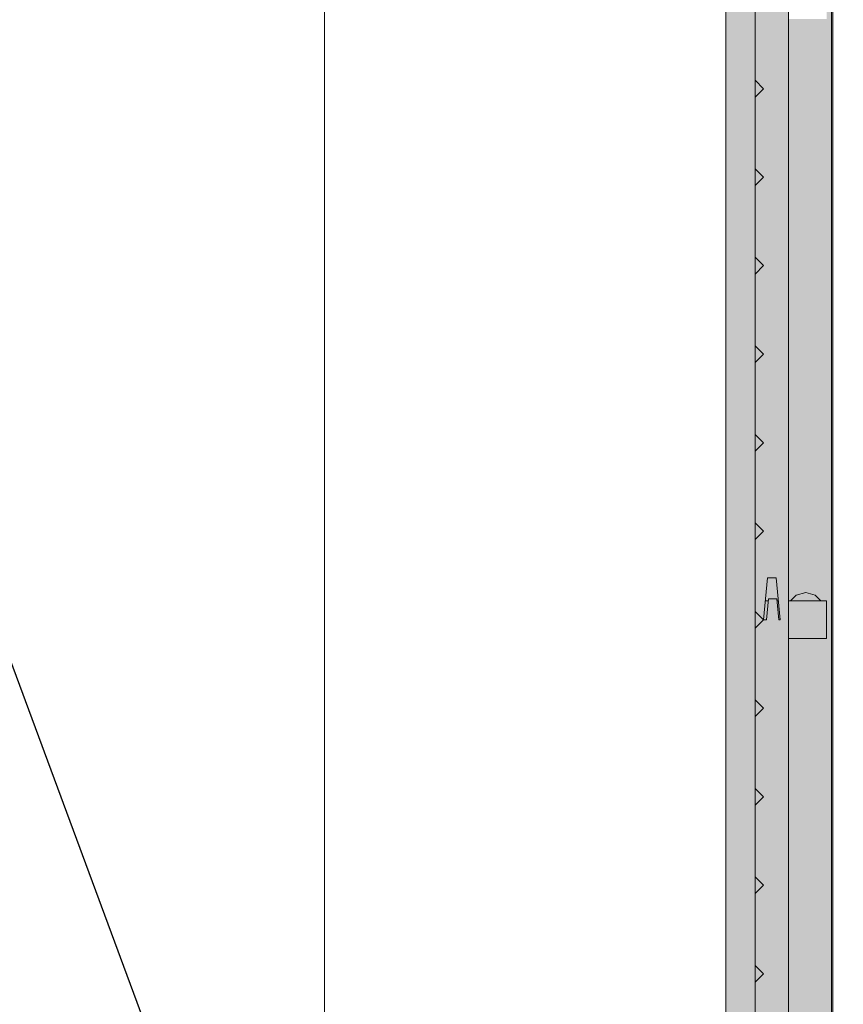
# Model space of a CAD drawing. Header units: millimetres. Extents: x -7244281 to -6598479, y 5719953 to 5938280.
# Tile 31 of 73: x -6717295 to -6716311, y 5729204 to 5730381. Entities that reach past the tile are written whole.
import ezdxf

# ---------------------------------------------------------------- set-up
doc = ezdxf.new("R2010")
doc.units = ezdxf.units.MM
doc.header["$MEASUREMENT"] = 0
for name, color, linetype, lineweight in [('0_Ном._пера__120', 7, 'Continuous', 0), ('АР-Чертеж-Размеры.АР_Ном._пера__1', 7, 'Continuous', 0), ('Двери Archicad_Ном._пера__1', 7, 'Continuous', 20), ('Двери Archicad_Ном._пера__120', 7, 'Continuous', 0)]:
    doc.layers.add(name, color=color, linetype=linetype, lineweight=lineweight)
doc.layers.add('АР-Чертеж-Размеры.АР', color=7, linetype='Continuous')
doc.layers.add('Двери Archicad', color=7, linetype='Continuous')
doc.styles.add('РЎР“Р•РќР•Р\xa0Р\x98Р\xa0_РЎРўР\x98Р›Р¬_2', font='GOST_Common.ttf')
doc.dimstyles.new('СГЕНЕРИР_СТИЛЬ__3', dxfattribs={"dimtxt": 200, "dimasz": 142.5, "dimexe": 0.18, "dimexo": 300000, "dimgap": 0, "dimtad": 1, "dimlfac": 0.001, "dimzin": 0, "dimdsep": 46, "dimtxsty": 'РЎР“Р•РќР•Р\xa0Р\x98Р\xa0_РЎРўР\x98Р›Р¬_2', "dimblk": 'ARROWHEAD_6', "dimblk1": 'ARROWHEAD_6', "dimblk2": 'ARROWHEAD_6', "dimcen": 0.09, "dimclrd": 7, "dimclre": 7, "dimclrt": 7, "dimadec": 0, "dimazin": 0, "dimtfac": 1, "dimtdec": 4, "dimtmove": 0, "dimatfit": 3, "dimfxl": 1, "dimtolj": 1, "dimtzin": 0, "dimarcsym": 0})
doc.dimstyles.new('СГЕНЕРИР_СТИЛЬ__7', dxfattribs={"dimtxt": 0.18, "dimasz": 91.2, "dimexe": 0.18, "dimexo": 0.0625, "dimgap": 0, "dimtad": 0, "dimtih": 1, "dimtoh": 1, "dimdec": 4, "dimzin": 0, "dimdsep": 46, "dimcen": 0.09, "dimadec": 0, "dimazin": 0, "dimtfac": 1, "dimtdec": 4, "dimtmove": 0, "dimatfit": 3, "dimldrblk": 'ARROWHEAD_11', "dimfxl": 1, "dimtolj": 1, "dimtzin": 0, "dimarcsym": 0})

# ---------------------------------------------------------------- blocks, each defined once
blk = doc.blocks.new('Элемент Разреза_33_3', base_point=(-6165324.7, 5728550))
at = {"layer": 'Двери Archicad', "linetype": 'Continuous', "lineweight": 0, "true_color": 0xffffff}
for points in [[(-6716420.5, 5731900), (-6716451, 5731900), (-6716451, 5728900), (-6716416, 5728900), (-6716416, 5731899.5), (-6716420.5, 5731899.5)], [(-6716376, 5731168.3), (-6716373.7, 5731168.3), (-6716366.8, 5731175.3), (-6716355.5, 5731178.3), (-6716344.3, 5731175.3), (-6716337.3, 5731168.3), (-6716330.5, 5731168.3), (-6716330.5, 5731123.3), (-6716376, 5731123.3), (-6716376, 5730427.2), (-6716373.7, 5730427.2), (-6716366.8, 5730434.2), (-6716355.5, 5730437.2), (-6716344.3, 5730434.2), (-6716337.3, 5730427.2), (-6716330.5, 5730427.2), (-6716330.5, 5730382.2), (-6716376, 5730382.2), (-6716376, 5729686.1), (-6716373.7, 5729686.1), (-6716366.8, 5729693.1), (-6716355.5, 5729696.1), (-6716344.3, 5729693.1), (-6716337.3, 5729686.1), (-6716330.5, 5729686.1), (-6716330.5, 5729641.1), (-6716376, 5729641.1), (-6716376, 5728945), (-6716373.7, 5728945), (-6716366.8, 5728951.9), (-6716355.5, 5728955), (-6716344.3, 5728951.9), (-6716337.3, 5728945), (-6716330.5, 5728945), (-6716330.5, 5728900), (-6716324.6, 5728900), (-6716324.6, 5731526.9), (-6716322.8, 5731561.5), (-6716317.8, 5731592.6), (-6716309.7, 5731623.1), (-6716298.4, 5731652.6), (-6716284.1, 5731680.7), (-6716266.9, 5731707.1), (-6716247, 5731731.6), (-6716224.7, 5731754), (-6716200.2, 5731773.8), (-6716173.7, 5731791), (-6716145.6, 5731805.3), (-6716116.2, 5731816.6), (-6716085.7, 5731824.8), (-6716054.5, 5731829.7), (-6716019.9, 5731831.5), (-6712983, 5731831.5), (-6712983, 5731885.4), (-6716021.3, 5731885.4), (-6716060.2, 5731883.3), (-6716096.9, 5731877.5), (-6716132.8, 5731867.9), (-6716167.5, 5731854.6), (-6716200.7, 5731837.7), (-6716231.9, 5731817.4), (-6716260.8, 5731794), (-6716287.1, 5731767.7), (-6716310.5, 5731738.8), (-6716330.7, 5731707.6), (-6716347.6, 5731674.5), (-6716360.9, 5731639.8), (-6716370.6, 5731603.8), (-6716376, 5731569.5)], [(-6716322.8, 5731561.5), (-6716324.6, 5731526.9), (-6716324.6, 5728900), (-6716323, 5728900), (-6716323, 5731526.8), (-6716321.2, 5731561.3), (-6716316.3, 5731592.3), (-6716308.2, 5731622.6), (-6716296.9, 5731651.9), (-6716282.7, 5731679.9), (-6716265.6, 5731706.2), (-6716245.8, 5731730.6), (-6716223.6, 5731752.8), (-6716199.2, 5731772.5), (-6716172.9, 5731789.6), (-6716145, 5731803.9), (-6716115.7, 5731815.1), (-6716085.3, 5731823.2), (-6716054.4, 5731828.1), (-6716019.9, 5731830), (-6712983, 5731830), (-6712983, 5731831.5), (-6716019.9, 5731831.5), (-6716054.5, 5731829.7), (-6716085.7, 5731824.8), (-6716116.2, 5731816.6), (-6716145.6, 5731805.3), (-6716173.7, 5731791), (-6716200.2, 5731773.8), (-6716224.7, 5731754), (-6716247, 5731731.6), (-6716266.9, 5731707.1), (-6716284.1, 5731680.7), (-6716298.4, 5731652.6), (-6716309.7, 5731623.1), (-6716317.8, 5731592.6)], [(-6716406, 5730193), (-6716416, 5730183), (-6716416, 5730097.1), (-6716406, 5730087.1), (-6716416, 5730077.1), (-6716416, 5729991.2), (-6716406, 5729981.2), (-6716416, 5729971.2), (-6716416, 5729885.3), (-6716406, 5729875.3), (-6716416, 5729865.3), (-6716416, 5729779.5), (-6716406, 5729769.5), (-6716416, 5729759.5), (-6716416, 5729673.6), (-6716406, 5729663.6), (-6716401, 5729713.6), (-6716391, 5729713.6), (-6716386, 5729663.6), (-6716376, 5729663.6), (-6716376, 5730404.7), (-6716406, 5730404.7), (-6716416, 5730394.7), (-6716416, 5730308.8), (-6716406, 5730298.8), (-6716416, 5730288.8), (-6716416, 5730203)], [(-6716416, 5730288.8), (-6716406, 5730298.8), (-6716416, 5730308.8)], [(-6716416, 5730203), (-6716416, 5730183), (-6716406, 5730193)], [(-6716416, 5730077.1), (-6716406, 5730087.1), (-6716416, 5730097.1)], [(-6716416, 5729991.2), (-6716416, 5729971.2), (-6716406, 5729981.2)], [(-6716406, 5729875.3), (-6716416, 5729885.3), (-6716416, 5729865.3)], [(-6716416, 5729759.5), (-6716406, 5729769.5), (-6716416, 5729779.5)], [(-6716401, 5729713.6), (-6716403.8, 5729686.1), (-6716400.3, 5729686.1), (-6716400, 5729688.6), (-6716390, 5729688.6), (-6716389.8, 5729686.1), (-6716388.3, 5729686.1), (-6716391, 5729713.6)], [(-6716366.8, 5729693.1), (-6716373.7, 5729686.1), (-6716337.3, 5729686.1), (-6716344.3, 5729693.1), (-6716355.5, 5729696.1)], [(-6716403.8, 5729686.1), (-6716406, 5729663.6), (-6716402.5, 5729663.6), (-6716400.3, 5729686.1)], [(-6716387.5, 5729663.6), (-6716390, 5729688.6), (-6716400, 5729688.6), (-6716402.5, 5729663.6)], [(-6716389.8, 5729686.1), (-6716387.5, 5729663.6), (-6716386, 5729663.6), (-6716388.3, 5729686.1)], [(-6716330.5, 5729686.1), (-6716376, 5729686.1), (-6716376, 5729641.1), (-6716330.5, 5729641.1)], [(-6716416, 5729653.6), (-6716406, 5729663.6), (-6716416, 5729673.6)], [(-6716406, 5729134.2), (-6716416, 5729124.2), (-6716416, 5729038.3), (-6716406, 5729028.3), (-6716416, 5729018.3), (-6716416, 5728932.5), (-6716406, 5728922.5), (-6716376, 5728922.5), (-6716376, 5729663.6), (-6716406, 5729663.6), (-6716416, 5729653.6), (-6716416, 5729567.7), (-6716406, 5729557.7), (-6716416, 5729547.7), (-6716416, 5729461.8), (-6716406, 5729451.8), (-6716416, 5729441.8), (-6716416, 5729356), (-6716406, 5729346), (-6716416, 5729336), (-6716416, 5729250.1), (-6716406, 5729240.1), (-6716416, 5729230.1), (-6716416, 5729144.2)], [(-6716406, 5729557.7), (-6716416, 5729567.7), (-6716416, 5729547.7)], [(-6716416, 5729441.8), (-6716406, 5729451.8), (-6716416, 5729461.8)], [(-6716416, 5729336), (-6716406, 5729346), (-6716416, 5729356)], [(-6716416, 5729250.1), (-6716416, 5729230.1), (-6716406, 5729240.1)]]:
    blk.add_hatch(color=7, dxfattribs=at).paths.add_polyline_path(points)
at = {"layer": 'Двери Archicad_Ном._пера__1', "color": 7, "linetype": 'Continuous', "lineweight": 0}
blk.add_line((-6716931, 5728903.6), (-6716931, 5731900), dxfattribs=at)
at = {"layer": 'Двери Archicad_Ном._пера__120', "color": 7, "linetype": 'Continuous', "lineweight": 0}
for p, q in [((-6716451, 5728900), (-6716451, 5731900)), ((-6716324.6, 5728900), (-6716324.6, 5731526.9)), ((-6716323, 5728900), (-6716323, 5731526.8)), ((-6716416, 5730394.7), (-6716416, 5730308.8)), ((-6716416, 5730288.8), (-6716416, 5730308.8)), ((-6716416, 5730308.8), (-6716406, 5730298.8)), ((-6716406, 5730298.8), (-6716416, 5730288.8)), ((-6716416, 5730288.8), (-6716416, 5730203)), ((-6716416, 5730183), (-6716416, 5730203)), ((-6716416, 5730203), (-6716406, 5730193)), ((-6716406, 5730193), (-6716416, 5730183)), ((-6716416, 5730183), (-6716416, 5730097.1)), ((-6716416, 5730077.1), (-6716416, 5730097.1)), ((-6716416, 5730097.1), (-6716406, 5730087.1)), ((-6716406, 5730087.1), (-6716416, 5730077.1)), ((-6716416, 5730077.1), (-6716416, 5729991.2)), ((-6716416, 5729971.2), (-6716416, 5729991.2)), ((-6716416, 5729991.2), (-6716406, 5729981.2)), ((-6716406, 5729981.2), (-6716416, 5729971.2)), ((-6716416, 5729971.2), (-6716416, 5729885.3)), ((-6716416, 5729865.3), (-6716416, 5729885.3)), ((-6716416, 5729885.3), (-6716406, 5729875.3)), ((-6716406, 5729875.3), (-6716416, 5729865.3)), ((-6716416, 5729865.3), (-6716416, 5729779.5)), ((-6716416, 5729759.5), (-6716416, 5729779.5)), ((-6716416, 5729779.5), (-6716406, 5729769.5)), ((-6716406, 5729769.5), (-6716416, 5729759.5)), ((-6716416, 5729759.5), (-6716416, 5729673.6)), ((-6716401, 5729713.6), (-6716406, 5729663.6)), ((-6716391, 5729713.6), (-6716401, 5729713.6)), ((-6716391, 5729713.6), (-6716386, 5729663.6)), ((-6716366.8, 5729693.1), (-6716373.7, 5729686.1)), ((-6716355.5, 5729696.1), (-6716366.8, 5729693.1)), ((-6716344.3, 5729693.1), (-6716355.5, 5729696.1)), ((-6716337.3, 5729686.1), (-6716344.3, 5729693.1)), ((-6716400.3, 5729686.1), (-6716403.8, 5729686.1)), ((-6716400, 5729688.6), (-6716402.5, 5729663.6)), ((-6716390, 5729688.6), (-6716400, 5729688.6)), ((-6716390, 5729688.6), (-6716387.5, 5729663.6)), ((-6716388.3, 5729686.1), (-6716389.8, 5729686.1)), ((-6716330.5, 5729686.1), (-6716376, 5729686.1)), ((-6716330.5, 5729641.1), (-6716330.5, 5729686.1)), ((-6716416, 5729653.6), (-6716416, 5729673.6)), ((-6716416, 5729673.6), (-6716406, 5729663.6)), ((-6716406, 5729663.6), (-6716416, 5729653.6)), ((-6716402.5, 5729663.6), (-6716406, 5729663.6)), ((-6716386, 5729663.6), (-6716387.5, 5729663.6)), ((-6716416, 5729653.6), (-6716416, 5729567.7)), ((-6716376, 5729641.1), (-6716330.5, 5729641.1)), ((-6716416, 5729547.7), (-6716416, 5729567.7)), ((-6716416, 5729567.7), (-6716406, 5729557.7)), ((-6716406, 5729557.7), (-6716416, 5729547.7)), ((-6716416, 5729547.7), (-6716416, 5729461.8)), ((-6716416, 5729441.8), (-6716416, 5729461.8)), ((-6716416, 5729461.8), (-6716406, 5729451.8)), ((-6716406, 5729451.8), (-6716416, 5729441.8)), ((-6716416, 5729441.8), (-6716416, 5729356)), ((-6716416, 5729336), (-6716416, 5729356)), ((-6716416, 5729356), (-6716406, 5729346)), ((-6716406, 5729346), (-6716416, 5729336)), ((-6716416, 5729336), (-6716416, 5729250.1)), ((-6716416, 5729230.1), (-6716416, 5729250.1)), ((-6716416, 5729250.1), (-6716406, 5729240.1)), ((-6716406, 5729240.1), (-6716416, 5729230.1)), ((-6716416, 5729230.1), (-6716416, 5729144.2))]:
    blk.add_line(p, q, dxfattribs=at)
at = {"layer": 'Двери Archicad_Ном._пера__120', "color": 7, "linetype": 'Continuous', "lineweight": 0, "flags": 128}
blk.add_lwpolyline([(-6716376, 5731887), (-6716376, 5731145.8), (-6716376, 5730404.7), (-6716376, 5729663.6), (-6716376, 5728922.5), (-6716376, 5728900)], dxfattribs=at)
blk = doc.blocks.new('*D138', base_point=(-6165324.7, 5728550))
at = {"layer": 'АР-Чертеж-Размеры.АР_Ном._пера__1', "color": 7, "linetype": 'Continuous', "lineweight": 0, "transparency": 16777216}
for p, q in [((-6715999.5, 5731975), (-6715849.5, 5731825)), ((-6715783.9, 5731900), (-6716065.1, 5731900)), ((-6715924.5, 5728900), (-6715924.5, 5731900)), ((-6715999.5, 5728975), (-6715849.5, 5728825)), ((-6715783.9, 5728900), (-6716065.1, 5728900)), ((-6715924.5, 5728787.5), (-6715924.5, 5728900))]:
    blk.add_line(p, q, dxfattribs=at)
at = {"layer": 'АР-Чертеж-Размеры.АР_Ном._пера__1', "color": 7, "lineweight": 0, "transparency": 16777216, "char_height": 200, "attachment_point": 7, "rotation": 90, "style": 'РЎР“Р•РќР•Р\xa0Р\x98Р\xa0_РЎРўР\x98Р›Р¬_2'}
for s, insert in [('\\A1;{\\pql;\\fGOST Common|b0|i0|c204|p0;\\W1.000000;0,50}', (-6715964.5, 5731330)), ('\\A1;{\\pql;\\fGOST Common|b0|i0|c204|p0;\\W1.000000;3,00}', (-6715964.5, 5730152.5))]:
    blk.add_mtext(s, dxfattribs=dict(at, insert=insert))
blk = doc.blocks.new('ARROWHEAD_6')
at = {"color": 0, "linetype": 'Continuous', "lineweight": 0}
for p, q in [((-0.5, -0.5), (0.5, 0.5)), ((0, 0), (-1, 0))]:
    blk.add_line(p, q, dxfattribs=at)
blk = doc.blocks.new('ARROWHEAD_11')
at = {"color": 0, "linetype": 'Continuous', "lineweight": 0}
blk.add_line((0, 0), (-1, 0), dxfattribs=at)
at = {"color": 0, "linetype": 'Continuous', "lineweight": 0, "const_width": 0.25, "flags": 128}
blk.add_lwpolyline([(-0.125, 0, 1), (0.125, 0, 1)], format="xyb", close=True, dxfattribs=at)

msp = doc.modelspace()

# ---------------------------------------------------------------- block references
at = {"layer": 'Двери Archicad', "lineweight": 0}
msp.add_blockref('Элемент Разреза_33_3', (-6165324.716, 5728549.966), dxfattribs=at)

# ---------------------------------------------------------------- dimensions: what is measured, and where the dimension line sits
at = {"layer": 'АР-Чертеж-Размеры.АР', "color": 7, "linetype": 'Continuous', "lineweight": 0}
dim = msp.add_linear_dim(base=(-6715924.476, 5731899.957), p1=(-6716680.904, 5728899.957), p2=(-6716931.01, 5731899.957), angle=90, dimstyle='СГЕНЕРИР_СТИЛЬ__3', dxfattribs=at)
dim.commit()
dim.dimension.update_dxf_attribs({"geometry": '*D138', "text_midpoint": (-6716064.476, 5730411.412), "dimtype": 160, "text_rotation": 90})

# ---------------------------------------------------------------- leaders
at = {"layer": '0_Ном._пера__120', "color": 7, "linetype": 'Continuous', "lineweight": 0, "annotation_type": 0, "has_hookline": 1, "hookline_direction": 1, "text_width": 3484.432}
msp.add_leader([(-6717032.138, 5728874.517), (-6717453.974, 5730013.177), (-6717916.526, 5729991.577)], dimstyle='СГЕНЕРИР_СТИЛЬ__7', dxfattribs=at)

doc.saveas('drawing.dxf')
